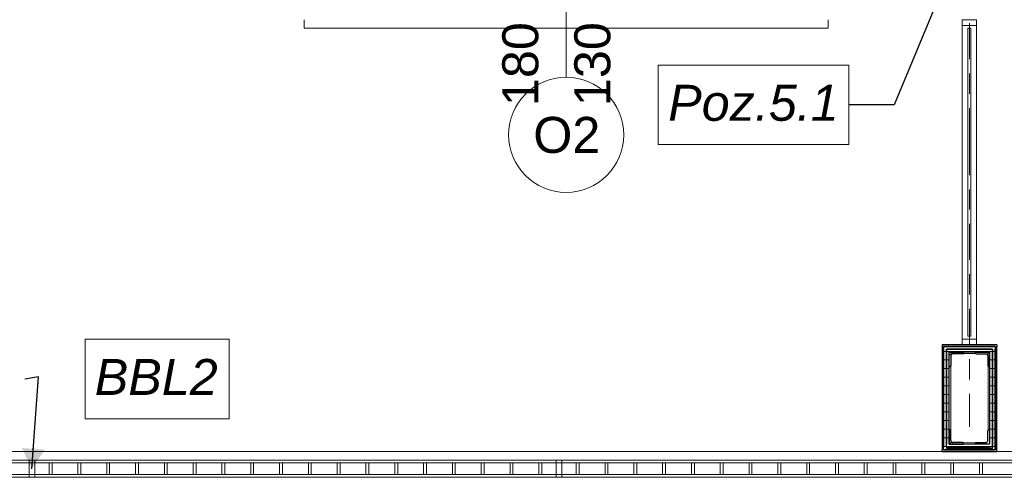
# Model space of a CAD drawing. Header units: millimetres. Extents: x -52968 to 399385, y -141133 to 110561.
# Tile 96 of 146: x 80708 to 84126, y -118968 to -117378. Entities that reach past the tile are written whole.
import ezdxf

# ---------------------------------------------------------------- set-up
doc = ezdxf.new("R2010")
doc.units = ezdxf.units.MM
doc.linetypes.add('SIM-Wegliniec-21.07.2025-Parter$0$Przerywana podwójnie', pattern=[295, 125, -50, 70, -50])
doc.linetypes.add('SIM-Wegliniec-21.07.2025-Parter$0$Wipeout_Contour', pattern=[1000, 0, -1000])
doc.layers.add('_xref', color=250, linetype='Continuous')
for name, color, linetype, lineweight in [('SIM-Wegliniec-21.07.2025-Parter$0$Nowe_A-Balkony-Słupy', 250, 'Continuous', 0), ('SIM-Wegliniec-21.07.2025-Parter$0$Nowe_A-Balkony-Słupy_Nr_pióra__27', 250, 'Continuous', 0), ('SIM-Wegliniec-21.07.2025-Parter$0$Nowe_A-Balkony-Słupy_Nr_pióra__28', 250, 'Continuous', 0), ('SIM-Wegliniec-21.07.2025-Parter$0$Nowe_A-Balkony-Słupy_Nr_pióra__87', 250, 'Continuous', 0), ('SIM-Wegliniec-21.07.2025-Parter$0$Nowe_A-Balkony-Słupy_Nr_pióra__89', 250, 'Continuous', 0), ('SIM-Wegliniec-21.07.2025-Parter$0$Nowe_A-Balkony_Nr_pióra__89', 250, 'Continuous', 0), ('SIM-Wegliniec-21.07.2025-Parter$0$Nowe_A-Balustrady_Nr_pióra__11', 250, 'Continuous', 0), ('SIM-Wegliniec-21.07.2025-Parter$0$Nowe_A-Balustrady_Nr_pióra__91', 250, 'Continuous', 0), ('SIM-Wegliniec-21.07.2025-Parter$0$Nowe_A-Elewacja-Lamele_Nr_pióra__11', 250, 'Continuous', 0), ('SIM-Wegliniec-21.07.2025-Parter$0$Nowe_A-Elewacja-Lamele_Nr_pióra__91', 250, 'Continuous', 0), ('SIM-Wegliniec-21.07.2025-Parter$0$Nowe_A-Konstrukcja Opis_Nr_pióra__58', 250, 'Continuous', 0), ('SIM-Wegliniec-21.07.2025-Parter$0$Nowe_A-Konstrukcja Opis_Nr_pióra__78', 250, 'Continuous', 0), ('SIM-Wegliniec-21.07.2025-Parter$0$Nowe_A-Osi_Nr_pióra__20', 250, 'Continuous', 0), ('SIM-Wegliniec-21.07.2025-Parter$0$Nowe_Okna Archicada_Nr_pióra__3', 250, 'Continuous', 0), ('SIM-Wegliniec-21.07.2025-Parter$0$Nowe_Znaczniki okien Archicada_Nr_pióra__2', 250, 'Continuous', 0), ('SIM-Wegliniec-21.07.2025-Parter$0$Nowe_Znaczniki okien Archicada_Nr_pióra__45', 250, 'Continuous', 0), ('SIM-Wegliniec-21.07.2025-Parter$0$Nowe_Znaczniki okien Archicada_Nr_pióra__7', 250, 'Continuous', 0)]:
    doc.layers.add(name, color=color, linetype=linetype, lineweight=lineweight)
doc.styles.add('SIM-Wegliniec-21.07.2025-Parter$0$STYL_AUTOMATYCZNY_1', font='arial.ttf')
doc.styles.add('SIM-Wegliniec-21.07.2025-Parter$0$STYL_AUTOMATYCZNY_3', font='arial.ttf')
doc.dimstyles.new('SIM-Wegliniec-21.07.2025-Parter$0$STYL_AUTOMATYCZNY__9', dxfattribs={"dimtxt": 0.18, "dimasz": 76, "dimexe": 0.18, "dimexo": 0.0625, "dimgap": 0, "dimtad": 0, "dimtih": 1, "dimtoh": 1, "dimdec": 4, "dimzin": 0, "dimdsep": 46, "dimcen": 0.09, "dimadec": 0, "dimazin": 0, "dimtfac": 1, "dimtdec": 4, "dimtmove": 0, "dimatfit": 3, "dimldrblk": 'SIM-Wegliniec-21.07.2025-Parter$0$ARROWHEAD_16', "dimfxl": 1, "dimtolj": 1, "dimtzin": 0, "dimarcsym": 0})
pattern_1 = [(0, (0, 0), (0, 30.000001), [])]
pattern_2 = [(0, (0, 0), (0, 86.60254), [0, -50]), (0, (25, 43.3), (0, 86.60254), [0, -50])]
pattern_3 = [(45, (0, 0), (-79.54951, 79.54951), []), (45, (-26.52, 26.52), (-79.54951, 79.54951), [])]

# ---------------------------------------------------------------- blocks, each defined once
blk = doc.blocks.new('SIM-Wegliniec-21.07.2025-Parter$0$ARROWHEAD_16')
at = {"linetype": 'Continuous', "lineweight": 0}
blk.add_hatch(color=0, dxfattribs=at).paths.add_polyline_path([(-0.9093, 0.525), (0, 0), (-0.9093, -0.525)])
at = {"color": 0, "linetype": 'Continuous', "lineweight": 0}
blk.add_line((0, 0), (-1, 0), dxfattribs=at)
blk = doc.blocks.new('SIM-Wegliniec-21.07.2025-Parter')
at = {"layer": 'SIM-Wegliniec-21.07.2025-Parter$0$Nowe_A-Balkony-Słupy', "linetype": 'Continuous', "lineweight": 0, "true_color": 0x000000}
h = blk.add_hatch(dxfattribs=at)
h.set_pattern_fill('Tynk', color=18, style=0, pattern_type=2)
h.set_pattern_definition(pattern_2)
h.paths.add_polyline_path([(83915.1, -118512.6), (83910.1, -118507.6), (83910.1, -118512.6)])
h = blk.add_hatch(dxfattribs=at)
h.set_pattern_fill('Tynk', color=18, style=0, pattern_type=2)
h.set_pattern_definition(pattern_2)
h.paths.add_polyline_path([(83915.1, -118507.6), (83910.1, -118507.6), (83915.1, -118512.6)])
h = blk.add_hatch(dxfattribs=at)
h.set_pattern_fill('Tynk', color=18, style=0, pattern_type=2)
h.set_pattern_definition(pattern_2)
h.paths.add_polyline_path([(83915.1, -118512.6), (84095.1, -118512.6), (84095.1, -118507.6), (83915.1, -118507.6)])
h = blk.add_hatch(dxfattribs=at)
h.set_pattern_fill('Sklejka', color=18, style=0, pattern_type=2)
h.set_pattern_definition(pattern_1)
h.paths.add_polyline_path([(83925.1, -118522.6), (83915.1, -118512.6), (83915.1, -118522.6)])
h = blk.add_hatch(dxfattribs=at)
h.set_pattern_fill('Sklejka', color=18, style=0, pattern_type=2)
h.set_pattern_definition(pattern_1)
h.paths.add_polyline_path([(83925.1, -118512.6), (83915.1, -118512.6), (83925.1, -118522.6)])
h = blk.add_hatch(dxfattribs=at)
h.set_pattern_fill('Sklejka', color=18, style=0, pattern_type=2)
h.set_pattern_definition(pattern_1)
h.paths.add_polyline_path([(83925.1, -118522.6), (84085.1, -118522.6), (84085.1, -118512.6), (83925.1, -118512.6)])
h = blk.add_hatch(dxfattribs=at)
h.set_pattern_fill('Sklejka', color=18, style=0, pattern_type=2)
h.set_pattern_definition(pattern_1)
h.paths.add_polyline_path([(84085.1, -118522.6), (84095.1, -118522.6), (84095.1, -118512.6)])
h = blk.add_hatch(dxfattribs=at)
h.set_pattern_fill('Sklejka', color=18, style=0, pattern_type=2)
h.set_pattern_definition(pattern_1)
h.paths.add_polyline_path([(84085.1, -118522.6), (84095.1, -118512.6), (84085.1, -118512.6)])
h = blk.add_hatch(dxfattribs=at)
h.set_pattern_fill('Tynk', color=18, style=0, pattern_type=2)
h.set_pattern_definition(pattern_2)
h.paths.add_polyline_path([(84095.1, -118512.6), (84100.1, -118512.6), (84100.1, -118507.6)])
h = blk.add_hatch(dxfattribs=at)
h.set_pattern_fill('Tynk', color=18, style=0, pattern_type=2)
h.set_pattern_definition(pattern_2)
h.paths.add_polyline_path([(84095.1, -118512.6), (84100.1, -118507.6), (84095.1, -118507.6)])
at = {"layer": 'SIM-Wegliniec-21.07.2025-Parter$0$Nowe_A-Balkony-Słupy', "linetype": 'Continuous', "lineweight": 0}
h = blk.add_hatch(dxfattribs=at)
h.set_pattern_fill('Sklejka', color=256, style=0, pattern_type=2)
h.set_pattern_definition(pattern_1)
h.paths.add_polyline_path([(83935.1, -118532.6), (83925.1, -118522.6), (83925.1, -118532.6)])
h = blk.add_hatch(dxfattribs=at)
h.set_pattern_fill('Sklejka', color=256, style=0, pattern_type=2)
h.set_pattern_definition(pattern_1)
h.paths.add_polyline_path([(83935.1, -118522.6), (83925.1, -118522.6), (83935.1, -118532.6)])
h = blk.add_hatch(dxfattribs=at)
h.set_pattern_fill('Sklejka', color=256, style=0, pattern_type=2)
h.set_pattern_definition(pattern_1)
h.paths.add_polyline_path([(83935.1, -118532.6), (84075.1, -118532.6), (84075.1, -118522.6), (83935.1, -118522.6)])
h = blk.add_hatch(dxfattribs=at)
h.set_pattern_fill('Sklejka', color=256, style=0, pattern_type=2)
h.set_pattern_definition(pattern_1)
h.paths.add_polyline_path([(84075.1, -118532.6), (84085.1, -118522.6), (84075.1, -118522.6)])
h = blk.add_hatch(dxfattribs=at)
h.set_pattern_fill('Sklejka', color=256, style=0, pattern_type=2)
h.set_pattern_definition(pattern_1)
h.paths.add_polyline_path([(84075.1, -118532.6), (84085.1, -118532.6), (84085.1, -118522.6)])
at = {"layer": 'SIM-Wegliniec-21.07.2025-Parter$0$Nowe_A-Balkony-Słupy_Nr_pióra__27', "linetype": 'Continuous', "lineweight": 25, "flags": 128}
for points in [[(83910.1, -118507.6), (83910.1, -118512.6)], [(84100.1, -118507.6), (83910.1, -118507.6)], [(83915.1, -118512.6), (83915.1, -118522.6)], [(84095.1, -118512.6), (83915.1, -118512.6)], [(83915.1, -118512.6), (84095.1, -118512.6)], [(84095.1, -118512.6), (84095.1, -118522.6)], [(84100.1, -118507.6), (84100.1, -118512.6)], [(83925.1, -118522.6), (83925.1, -118532.6)], [(84075.1, -118522.6), (83925.1, -118522.6)], [(83925.1, -118522.6), (84085.1, -118522.6)], [(83935.1, -118532.6), (84075.1, -118532.6)], [(84085.1, -118522.6), (84075.1, -118522.6)]]:
    blk.add_lwpolyline(points, dxfattribs=at)
at = {"layer": 'SIM-Wegliniec-21.07.2025-Parter$0$Nowe_A-Balkony-Słupy_Nr_pióra__28', "linetype": 'Continuous', "lineweight": 25}
for centre, start, end in [((83948.1, -118545.6), 90, 180), ((84062.1, -118545.6), 0, 90)]:
    blk.add_arc(centre, 7, start, end, dxfattribs=at)
at = {"layer": 'SIM-Wegliniec-21.07.2025-Parter$0$Nowe_A-Balustrady_Nr_pióra__11', "linetype": 'Continuous', "lineweight": 13, "flags": 128}
for points in [[(80760.1, -118967.6), (80760.1, -118907.6), (80740.1, -118907.6), (80740.1, -118967.6)], [(80820.1, -118957.6), (80820.1, -118917.6), (80810.1, -118917.6), (80810.1, -118957.6)], [(80920.1, -118957.6), (80920.1, -118917.6), (80910.1, -118917.6), (80910.1, -118957.6)], [(81020.1, -118957.6), (81020.1, -118917.6), (81010.1, -118917.6), (81010.1, -118957.6)], [(81120.1, -118957.6), (81120.1, -118917.6), (81110.1, -118917.6), (81110.1, -118957.6)], [(81220.1, -118957.6), (81220.1, -118917.6), (81210.1, -118917.6), (81210.1, -118957.6)], [(81320.1, -118957.6), (81320.1, -118917.6), (81310.1, -118917.6), (81310.1, -118957.6)], [(81420.1, -118957.6), (81420.1, -118917.6), (81410.1, -118917.6), (81410.1, -118957.6)], [(81520.1, -118957.6), (81520.1, -118917.6), (81510.1, -118917.6), (81510.1, -118957.6)], [(81620.1, -118957.6), (81620.1, -118917.6), (81610.1, -118917.6), (81610.1, -118957.6)], [(81720.1, -118957.6), (81720.1, -118917.6), (81710.1, -118917.6), (81710.1, -118957.6)], [(81820.1, -118957.6), (81820.1, -118917.6), (81810.1, -118917.6), (81810.1, -118957.6)], [(81920.1, -118957.6), (81920.1, -118917.6), (81910.1, -118917.6), (81910.1, -118957.6)], [(82020.1, -118957.6), (82020.1, -118917.6), (82010.1, -118917.6), (82010.1, -118957.6)], [(82120.1, -118957.6), (82120.1, -118917.6), (82110.1, -118917.6), (82110.1, -118957.6)], [(82220.1, -118957.6), (82220.1, -118917.6), (82210.1, -118917.6), (82210.1, -118957.6)], [(82320.1, -118957.6), (82320.1, -118917.6), (82310.1, -118917.6), (82310.1, -118957.6)], [(82420.1, -118957.6), (82420.1, -118917.6), (82410.1, -118917.6), (82410.1, -118957.6)], [(82520.1, -118957.6), (82520.1, -118917.6), (82510.1, -118917.6), (82510.1, -118957.6)], [(82590.1, -118967.6), (82590.1, -118907.6), (82570.1, -118907.6), (82570.1, -118967.6)], [(82650.1, -118957.6), (82650.1, -118917.6), (82640.1, -118917.6), (82640.1, -118957.6)], [(82750.1, -118957.6), (82750.1, -118917.6), (82740.1, -118917.6), (82740.1, -118957.6)], [(82850.1, -118957.6), (82850.1, -118917.6), (82840.1, -118917.6), (82840.1, -118957.6)], [(82950.1, -118957.6), (82950.1, -118917.6), (82940.1, -118917.6), (82940.1, -118957.6)], [(83050.1, -118957.6), (83050.1, -118917.6), (83040.1, -118917.6), (83040.1, -118957.6)], [(83150.1, -118957.6), (83150.1, -118917.6), (83140.1, -118917.6), (83140.1, -118957.6)], [(83250.1, -118957.6), (83250.1, -118917.6), (83240.1, -118917.6), (83240.1, -118957.6)], [(83350.1, -118957.6), (83350.1, -118917.6), (83340.1, -118917.6), (83340.1, -118957.6)], [(83450.1, -118957.6), (83450.1, -118917.6), (83440.1, -118917.6), (83440.1, -118957.6)], [(83550.1, -118957.6), (83550.1, -118917.6), (83540.1, -118917.6), (83540.1, -118957.6)], [(83650.1, -118957.6), (83650.1, -118917.6), (83640.1, -118917.6), (83640.1, -118957.6)], [(83750.1, -118957.6), (83750.1, -118917.6), (83740.1, -118917.6), (83740.1, -118957.6)], [(83850.1, -118957.6), (83850.1, -118917.6), (83840.1, -118917.6), (83840.1, -118957.6)], [(83950.1, -118957.6), (83950.1, -118917.6), (83940.1, -118917.6), (83940.1, -118957.6)], [(84050.1, -118957.6), (84050.1, -118917.6), (84040.1, -118917.6), (84040.1, -118957.6)]]:
    blk.add_lwpolyline(points, close=True, dxfattribs=at)
at = {"layer": 'SIM-Wegliniec-21.07.2025-Parter$0$Nowe_A-Balustrady_Nr_pióra__91', "linetype": 'Continuous', "lineweight": 13, "flags": 128}
for points in [[(90720.1, -118967.6), (90720.1, -118907.6), (65290.1, -118907.6), (65290.1, -118967.6)], [(90720.1, -118957.6), (90720.1, -118917.6), (65290.1, -118917.6), (65290.1, -118957.6)]]:
    blk.add_lwpolyline(points, close=True, dxfattribs=at)
at = {"layer": 'SIM-Wegliniec-21.07.2025-Parter$0$Nowe_A-Elewacja-Lamele_Nr_pióra__11', "linetype": 'Continuous', "lineweight": 13, "flags": 128}
blk.add_lwpolyline([(84010.1, -117407.6), (84000.1, -117407.6), (84000.1, -118477.6), (84010.1, -118477.6)], close=True, dxfattribs=at)
blk.add_lwpolyline([(84010.1, -117407.6), (84000.1, -117407.6), (84000.1, -118477.6), (84010.1, -118477.6)], close=True, dxfattribs=at)
blk.add_lwpolyline([(84010.1, -117407.6), (84000.1, -117407.6), (84000.1, -118477.6), (84010.1, -118477.6)], close=True, dxfattribs=at)
blk.add_lwpolyline([(84010.1, -117407.6), (84000.1, -117407.6), (84000.1, -118477.6), (84010.1, -118477.6)], close=True, dxfattribs=at)
at = {"layer": 'SIM-Wegliniec-21.07.2025-Parter$0$Nowe_A-Elewacja-Lamele_Nr_pióra__91', "linetype": 'Continuous', "lineweight": 13, "flags": 128}
for points in [[(84030.1, -117377.6), (83980.1, -117377.6), (83980.1, -117397.6), (84030.1, -117397.6)], [(84030.1, -117377.6), (83980.1, -117377.6), (83980.1, -117397.6), (84030.1, -117397.6)], [(84030.1, -117397.6), (83980.1, -117397.6), (83980.1, -118487.6), (84030.1, -118487.6)], [(84030.1, -117397.6), (83980.1, -117397.6), (83980.1, -118487.6), (84030.1, -118487.6)], [(84030.1, -117397.6), (83980.1, -117397.6), (83980.1, -118487.6), (84030.1, -118487.6)], [(84030.1, -117397.6), (83980.1, -117397.6), (83980.1, -118487.6), (84030.1, -118487.6)], [(84030.1, -117397.6), (83980.1, -117397.6), (83980.1, -118487.6), (84030.1, -118487.6)], [(84030.1, -117397.6), (83980.1, -117397.6), (83980.1, -118487.6), (84030.1, -118487.6)], [(84030.1, -118487.6), (83980.1, -118487.6), (83980.1, -118507.6), (84030.1, -118507.6)], [(84030.1, -118487.6), (83980.1, -118487.6), (83980.1, -118507.6), (84030.1, -118507.6)]]:
    blk.add_lwpolyline(points, close=True, dxfattribs=at)
at = {"layer": 'SIM-Wegliniec-21.07.2025-Parter$0$Nowe_A-Konstrukcja Opis_Nr_pióra__58', "linetype": 'Continuous', "lineweight": 13, "flags": 128}
blk.add_lwpolyline([(82924.7, -117535.2), (83586, -117535.2), (83586, -117811.6), (82924.7, -117811.6)], close=True, dxfattribs=at)
at = {"layer": 'SIM-Wegliniec-21.07.2025-Parter$0$Nowe_A-Konstrukcja Opis_Nr_pióra__78', "linetype": 'Continuous', "lineweight": 13, "flags": 128}
blk.add_lwpolyline([(80935.6, -118487.9), (81435, -118487.9), (81435, -118764.4), (80935.6, -118764.4)], close=True, dxfattribs=at)
at = {"layer": 'SIM-Wegliniec-21.07.2025-Parter$0$Nowe_A-Osi_Nr_pióra__20', "linetype": 'SIM-Wegliniec-21.07.2025-Parter$0$Przerywana podwójnie', "lineweight": 13}
blk.add_line((84005.1, -95559.9), (84005.1, -117792.3), dxfattribs=at)
at = {"layer": 'SIM-Wegliniec-21.07.2025-Parter$0$Nowe_Okna Archicada_Nr_pióra__3', "linetype": 'Continuous', "lineweight": 13}
for p, q in [((81695.1, -117377.6), (81695.1, -117407.6)), ((83515.1, -117407.6), (83515.1, -117377.6)), ((81695.1, -117407.6), (83515.1, -117407.6))]:
    blk.add_line(p, q, dxfattribs=at)
at = {"layer": 'SIM-Wegliniec-21.07.2025-Parter$0$Nowe_Znaczniki okien Archicada_Nr_pióra__2', "linetype": 'Continuous', "lineweight": 13, "flags": 128}
blk.add_lwpolyline([(82405.1, -117777.6, 1), (82805.1, -117777.6, 1)], format="xyb", close=True, dxfattribs=at)
at = {"layer": 'SIM-Wegliniec-21.07.2025-Parter$0$Nowe_Znaczniki okien Archicada_Nr_pióra__45', "linetype": 'Continuous', "lineweight": 15}
blk.add_line((82605.1, -117577.6), (82605.1, -116607.6), dxfattribs=at)
at = {"layer": 'SIM-Wegliniec-21.07.2025-Parter$0$Nowe_A-Konstrukcja Opis_Nr_pióra__58', "linetype": 'Continuous', "lineweight": 13, "insert": (83255.3, -117667.3), "char_height": 125, "attachment_point": 5, "rotation": 359.9999, "style": 'SIM-Wegliniec-21.07.2025-Parter$0$STYL_AUTOMATYCZNY_3'}
blk.add_mtext('\\A1;{\\pqc;\\fArial|b0|i1|c238|p0;\\W1.000000;Poz.\\fArial|b0|i1|c238|p0;\\W1.000000;5\\fArial|b0|i1|c238|p0;\\W1.000000;.1}', dxfattribs=at)
at = {"layer": 'SIM-Wegliniec-21.07.2025-Parter$0$Nowe_A-Konstrukcja Opis_Nr_pióra__78', "linetype": 'Continuous', "lineweight": 13, "insert": (81395.4, -118619), "char_height": 125, "attachment_point": 6, "style": 'SIM-Wegliniec-21.07.2025-Parter$0$STYL_AUTOMATYCZNY_3'}
blk.add_mtext('\\A1;{\\pqr;\\fArial|b0|i1|c238|p0;\\W1.000000;BBL\\fArial|b0|i1|c238|p0;\\W1.000000;2}', dxfattribs=at)
at = {"layer": 'SIM-Wegliniec-21.07.2025-Parter$0$Nowe_Znaczniki okien Archicada_Nr_pióra__7', "lineweight": 13, "char_height": 125, "attachment_point": 7, "rotation": 90, "style": 'SIM-Wegliniec-21.07.2025-Parter$0$STYL_AUTOMATYCZNY_1'}
for s, insert in [('\\A1;{\\pql;\\pt0;\\fArial|b0|i0|c238|p0;\\W1.000000;180\\fArial|b0|i0|c238|p0;\\W1.000000;\\A1{\\H.66x;\\S^  ;}\\fArial|b0|i0|c238|p0;\\W1.000000;\\fArial|b0|i0|c238|p0;\\W1.000000;}', (82544.7, -117677.6)), ('\\A1;{\\pql;\\pt0;\\fArial|b0|i0|c238|p0;\\W1.000000;130\\fArial|b0|i0|c238|p0;\\W1.000000;\\A1{\\H.66x;\\S^  ;}\\fArial|b0|i0|c238|p0;\\W1.000000;\\fArial|b0|i0|c238|p0;\\W1.000000;}', (82794.8, -117677.6))]:
    blk.add_mtext(s, dxfattribs=dict(at, insert=insert))
at = {"layer": 'SIM-Wegliniec-21.07.2025-Parter$0$Nowe_Znaczniki okien Archicada_Nr_pióra__7', "lineweight": 13, "insert": (82490.8, -117842.2), "char_height": 125, "attachment_point": 7, "style": 'SIM-Wegliniec-21.07.2025-Parter$0$STYL_AUTOMATYCZNY_1'}
blk.add_mtext('\\A1;{\\pql;\\pt0;\\fArial|b0|i0|c238|p0;\\W1.000000;O2\\fArial|b0|i0|c238|p0;\\W1.000000;\\fArial|b0|i0|c238|p0;\\W1.000000;\\fArial|b0|i0|c238|p0;\\W1.000000;}', dxfattribs=at)
at = {"layer": 'SIM-Wegliniec-21.07.2025-Parter$0$Nowe_A-Konstrukcja Opis_Nr_pióra__58', "linetype": 'Continuous', "lineweight": 13, "annotation_type": 0, "has_hookline": 1, "hookline_direction": 1, "text_width": 574.1, "horizontal_direction": (1, -1e-06, 0)}
blk.add_leader([(84005.1, -117042.6), (83743.8, -117673.4), (83586, -117673.4)], dimstyle='SIM-Wegliniec-21.07.2025-Parter$0$STYL_AUTOMATYCZNY__9', dxfattribs=at)
at = {"layer": 'SIM-Wegliniec-21.07.2025-Parter$0$Nowe_A-Konstrukcja Opis_Nr_pióra__78', "linetype": 'Continuous', "lineweight": 13, "annotation_type": 0, "has_hookline": 1, "hookline_direction": 0, "text_width": 420.6}
blk.add_leader([(80750.1, -118937.6), (80772.9, -118619), (80725.5, -118626.2)], dimstyle='SIM-Wegliniec-21.07.2025-Parter$0$STYL_AUTOMATYCZNY__9', dxfattribs=at)
at = {"linetype": 'SIM-Wegliniec-21.07.2025-Parter$0$Wipeout_Contour', "lineweight": 0, "ltscale": 582213.266458}
blk.add_wipeout([(83925.1, -118867.6), (84085.1, -118867.6), (84085.1, -118862.6), (83925.1, -118862.6)], dxfattribs=at).dxf.layer = 'SIM-Wegliniec-21.07.2025-Parter$0$Nowe_A-Balkony-Słupy'
at = {"layer": 'SIM-Wegliniec-21.07.2025-Parter$0$Nowe_A-Balkony-Słupy', "linetype": 'Continuous', "lineweight": 0, "true_color": 0x000000}
h = blk.add_hatch(dxfattribs=at)
h.set_pattern_fill('Tynk', color=18, style=0, pattern_type=2)
h.set_pattern_definition(pattern_2)
h.paths.add_polyline_path([(83915.1, -118872.6), (83915.1, -118512.6), (83910.1, -118512.6), (83910.1, -118872.6)])
at = {"layer": 'SIM-Wegliniec-21.07.2025-Parter$0$Nowe_A-Balkony-Słupy', "linetype": 'Continuous', "lineweight": 0}
h = blk.add_hatch(dxfattribs=at)
h.set_pattern_fill('Tynk', color=256, style=0, pattern_type=2)
h.set_pattern_definition(pattern_2)
h.paths.add_polyline_path([(84095.1, -118512.6), (84095.1, -118872.6), (84100.1, -118872.6), (84100.1, -118512.6)])
h = blk.add_hatch(dxfattribs=at)
h.set_pattern_fill('Sklejka', color=256, style=0, pattern_type=2)
h.set_pattern_definition(pattern_1)
h.paths.add_polyline_path([(83925.1, -118862.6), (83925.1, -118522.6), (83915.1, -118522.6), (83915.1, -118862.6)])
h = blk.add_hatch(dxfattribs=at)
h.set_pattern_fill('Sklejka', color=256, style=0, pattern_type=2)
h.set_pattern_definition(pattern_1)
h.paths.add_polyline_path([(83935.1, -118852.6), (83935.1, -118532.6), (83925.1, -118532.6), (83925.1, -118852.6)])
h = blk.add_hatch(dxfattribs=at)
h.set_pattern_fill('Sklejka', color=256, style=0, pattern_type=2)
h.set_pattern_definition(pattern_1)
h.paths.add_polyline_path([(84075.1, -118532.6), (84075.1, -118852.6), (84085.1, -118852.6), (84085.1, -118532.6)])
h = blk.add_hatch(dxfattribs=at)
h.set_pattern_fill('Sklejka', color=256, style=0, pattern_type=2)
h.set_pattern_definition(pattern_1)
h.paths.add_polyline_path([(84085.1, -118522.6), (84085.1, -118862.6), (84095.1, -118862.6), (84095.1, -118522.6)])
h = blk.add_hatch(dxfattribs=at)
h.set_pattern_fill('Sklejka', color=256, style=0, pattern_type=2)
h.set_pattern_definition(pattern_1)
h.paths.add_polyline_path([(83925.1, -118852.6), (83925.1, -118862.6), (83935.1, -118852.6)])
h = blk.add_hatch(dxfattribs=at)
h.set_pattern_fill('Sklejka', color=256, style=0, pattern_type=2)
h.set_pattern_definition(pattern_1)
h.paths.add_polyline_path([(83935.1, -118852.6), (83925.1, -118862.6), (83935.1, -118862.6)])
h = blk.add_hatch(dxfattribs=at)
h.set_pattern_fill('Sklejka', color=256, style=0, pattern_type=2)
h.set_pattern_definition(pattern_1)
h.paths.add_polyline_path([(84075.1, -118852.6), (83935.1, -118852.6), (83935.1, -118862.6), (84075.1, -118862.6)])
h = blk.add_hatch(dxfattribs=at)
h.set_pattern_fill('Sklejka', color=256, style=0, pattern_type=2)
h.set_pattern_definition(pattern_1)
h.paths.add_polyline_path([(84075.1, -118862.6), (84085.1, -118862.6), (84075.1, -118852.6)])
h = blk.add_hatch(dxfattribs=at)
h.set_pattern_fill('Sklejka', color=256, style=0, pattern_type=2)
h.set_pattern_definition(pattern_1)
h.paths.add_polyline_path([(84075.1, -118852.6), (84085.1, -118862.6), (84085.1, -118852.6)])
at = {"layer": 'SIM-Wegliniec-21.07.2025-Parter$0$Nowe_A-Balkony-Słupy', "linetype": 'Continuous', "lineweight": 0, "true_color": 0x000000}
h = blk.add_hatch(dxfattribs=at)
h.set_pattern_fill('Tynk', color=18, style=0, pattern_type=2)
h.set_pattern_definition(pattern_2)
h.paths.add_polyline_path([(83910.1, -118872.6), (83910.1, -118877.6), (83915.1, -118872.6)])
h = blk.add_hatch(dxfattribs=at)
h.set_pattern_fill('Tynk', color=18, style=0, pattern_type=2)
h.set_pattern_definition(pattern_2)
h.paths.add_polyline_path([(83915.1, -118872.6), (83910.1, -118877.6), (83915.1, -118877.6)])
h = blk.add_hatch(dxfattribs=at)
h.set_pattern_fill('Sklejka', color=18, style=0, pattern_type=2)
h.set_pattern_definition(pattern_1)
h.paths.add_polyline_path([(83915.1, -118862.6), (83915.1, -118872.6), (83925.1, -118862.6)])
h = blk.add_hatch(dxfattribs=at)
h.set_pattern_fill('Sklejka', color=18, style=0, pattern_type=2)
h.set_pattern_definition(pattern_1)
h.paths.add_polyline_path([(83925.1, -118862.6), (83915.1, -118872.6), (83925.1, -118872.6)])
h = blk.add_hatch(dxfattribs=at)
h.set_pattern_fill('Tynk', color=18, style=0, pattern_type=2)
h.set_pattern_definition(pattern_2)
h.paths.add_polyline_path([(84095.1, -118872.6), (83915.1, -118872.6), (83915.1, -118877.6), (84095.1, -118877.6)])
h = blk.add_hatch(dxfattribs=at)
h.set_pattern_fill('Sklejka', color=18, style=0, pattern_type=2)
h.set_pattern_definition(pattern_1)
h.paths.add_polyline_path([(84085.1, -118862.6), (83925.1, -118862.6), (83925.1, -118872.6), (84085.1, -118872.6)])
h = blk.add_hatch(dxfattribs=at)
h.set_pattern_fill('Sklejka', color=18, style=0, pattern_type=2)
h.set_pattern_definition(pattern_1)
h.paths.add_polyline_path([(84085.1, -118862.6), (84095.1, -118872.6), (84095.1, -118862.6)])
h = blk.add_hatch(dxfattribs=at)
h.set_pattern_fill('Sklejka', color=18, style=0, pattern_type=2)
h.set_pattern_definition(pattern_1)
h.paths.add_polyline_path([(84085.1, -118872.6), (84095.1, -118872.6), (84085.1, -118862.6)])
h = blk.add_hatch(dxfattribs=at)
h.set_pattern_fill('Tynk', color=18, style=0, pattern_type=2)
h.set_pattern_definition(pattern_2)
h.paths.add_polyline_path([(84095.1, -118872.6), (84100.1, -118877.6), (84100.1, -118872.6)])
h = blk.add_hatch(dxfattribs=at)
h.set_pattern_fill('Tynk', color=18, style=0, pattern_type=2)
h.set_pattern_definition(pattern_2)
h.paths.add_polyline_path([(84095.1, -118877.6), (84100.1, -118877.6), (84095.1, -118872.6)])
at = {"layer": 'SIM-Wegliniec-21.07.2025-Parter$0$Nowe_A-Balkony-Słupy_Nr_pióra__27', "linetype": 'Continuous', "lineweight": 25, "flags": 128}
for points in [[(83910.1, -118512.6), (83910.1, -118872.6)], [(83915.1, -118872.6), (83915.1, -118512.6)], [(84095.1, -118512.6), (84095.1, -118872.6)], [(84100.1, -118872.6), (84100.1, -118512.6)], [(83915.1, -118522.6), (83915.1, -118862.6)], [(83925.1, -118862.6), (83925.1, -118522.6)], [(83925.1, -118532.6), (83925.1, -118852.6)], [(83935.1, -118852.6), (83935.1, -118532.6)], [(84075.1, -118532.6), (84075.1, -118852.6)], [(84085.1, -118862.6), (84085.1, -118522.6)], [(84085.1, -118522.6), (84085.1, -118862.6)], [(84095.1, -118862.6), (84095.1, -118522.6)], [(83925.1, -118862.6), (83925.1, -118852.6)], [(84075.1, -118852.6), (83935.1, -118852.6)], [(83910.1, -118877.6), (83910.1, -118872.6)], [(83910.1, -118877.6), (84100.1, -118877.6)], [(83915.1, -118872.6), (83915.1, -118862.6)], [(83915.1, -118872.6), (84095.1, -118872.6)], [(84095.1, -118872.6), (83915.1, -118872.6)], [(83925.1, -118862.6), (84075.1, -118862.6)], [(84085.1, -118862.6), (83925.1, -118862.6)], [(84085.1, -118862.6), (84075.1, -118862.6)], [(84095.1, -118872.6), (84095.1, -118862.6)], [(84100.1, -118877.6), (84100.1, -118872.6)]]:
    blk.add_lwpolyline(points, dxfattribs=at)
at = {"layer": 'SIM-Wegliniec-21.07.2025-Parter$0$Nowe_A-Balkony-Słupy_Nr_pióra__28', "linetype": 'Continuous', "lineweight": 25}
for centre, start, end in [((83948.1, -118839.6), 180, 270), ((84062.1, -118839.6), 270, 0)]:
    blk.add_arc(centre, 7, start, end, dxfattribs=at)
at = {"layer": 'SIM-Wegliniec-21.07.2025-Parter$0$Nowe_A-Balkony-Słupy_Nr_pióra__87', "linetype": 'Continuous', "lineweight": 13, "flags": 128}
for points in [[(84085.1, -118862.6), (83925.1, -118862.6)], [(83925.1, -118862.6), (83925.1, -118867.6)], [(83925.1, -118867.6), (84085.1, -118867.6)], [(84085.1, -118867.6), (84085.1, -118862.6)]]:
    blk.add_lwpolyline(points, dxfattribs=at)
at = {"layer": 'SIM-Wegliniec-21.07.2025-Parter$0$Nowe_A-Balkony-Słupy_Nr_pióra__89', "linetype": 'Continuous', "lineweight": 13, "flags": 128}
blk.add_lwpolyline([(83935.1, -118852.6), (83935.1, -118532.6), (84075.1, -118532.6), (84075.1, -118852.6)], close=True, dxfattribs=at)
blk.add_lwpolyline([(83935.1, -118852.6), (83935.1, -118532.6), (84075.1, -118532.6), (84075.1, -118852.6)], close=True, dxfattribs=at)
at = {"layer": 'SIM-Wegliniec-21.07.2025-Parter$0$Nowe_A-Balkony_Nr_pióra__89', "linetype": 'Continuous', "lineweight": 13, "flags": 128}
blk.add_lwpolyline([(91030.1, -117167.6), (91030.1, -118877.6), (64980.1, -118877.6), (64980.1, -117167.6)], close=True, dxfattribs=at)
at = {"linetype": 'SIM-Wegliniec-21.07.2025-Parter$0$Wipeout_Contour', "lineweight": 0, "ltscale": 581135.741564}
blk.add_wipeout([(83985.1, -118537.6), (84025.1, -118537.6), (84025.1, -118532.6), (83985.1, -118532.6)], dxfattribs=at).dxf.layer = 'SIM-Wegliniec-21.07.2025-Parter$0$Nowe_A-Balkony-Słupy'
at = {"linetype": 'SIM-Wegliniec-21.07.2025-Parter$0$Wipeout_Contour', "lineweight": 0, "ltscale": 581493.978348}
blk.add_wipeout([(83940.1, -118802.6), (83940.1, -118582.6), (83935.1, -118582.6), (83935.1, -118802.6)], dxfattribs=at).dxf.layer = 'SIM-Wegliniec-21.07.2025-Parter$0$Nowe_A-Balkony-Słupy'
at = {"linetype": 'SIM-Wegliniec-21.07.2025-Parter$0$Wipeout_Contour', "lineweight": 0, "ltscale": 581805.937496}
blk.add_wipeout([(84075.1, -118802.6), (84075.1, -118582.6), (84070.1, -118582.6), (84070.1, -118802.6)], dxfattribs=at).dxf.layer = 'SIM-Wegliniec-21.07.2025-Parter$0$Nowe_A-Balkony-Słupy'
at = {"linetype": 'SIM-Wegliniec-21.07.2025-Parter$0$Wipeout_Contour', "lineweight": 0, "ltscale": 582164.213532}
blk.add_wipeout([(83985.1, -118852.6), (84025.1, -118852.6), (84025.1, -118847.6), (83985.1, -118847.6)], dxfattribs=at).dxf.layer = 'SIM-Wegliniec-21.07.2025-Parter$0$Nowe_A-Balkony-Słupy'
at = {"layer": 'SIM-Wegliniec-21.07.2025-Parter$0$Nowe_A-Balkony-Słupy_Nr_pióra__87', "linetype": 'Continuous', "lineweight": 13, "flags": 128}
for points in [[(84025.1, -118532.6), (83985.1, -118532.6)], [(83985.1, -118532.6), (83985.1, -118537.6)], [(83985.1, -118537.6), (84025.1, -118537.6)], [(84025.1, -118537.6), (84025.1, -118532.6)], [(83940.1, -118582.6), (83935.1, -118582.6)], [(83935.1, -118582.6), (83935.1, -118802.6)], [(83940.1, -118802.6), (83940.1, -118582.6)], [(84075.1, -118582.6), (84070.1, -118582.6)], [(84070.1, -118582.6), (84070.1, -118802.6)], [(84075.1, -118802.6), (84075.1, -118582.6)], [(83935.1, -118802.6), (83940.1, -118802.6)], [(84070.1, -118802.6), (84075.1, -118802.6)], [(84025.1, -118847.6), (83985.1, -118847.6)], [(83985.1, -118847.6), (83985.1, -118852.6)], [(83985.1, -118852.6), (84025.1, -118852.6)], [(84025.1, -118852.6), (84025.1, -118847.6)]]:
    blk.add_lwpolyline(points, dxfattribs=at)
at = {"linetype": 'SIM-Wegliniec-21.07.2025-Parter$0$Wipeout_Contour', "lineweight": 0, "ltscale": 581135.741564}
blk.add_wipeout([(83985.1, -118537.6), (84025.1, -118537.6), (84025.1, -118532.6), (83985.1, -118532.6)], dxfattribs=at).dxf.layer = 'SIM-Wegliniec-21.07.2025-Parter$0$Nowe_A-Balkony-Słupy'
at = {"linetype": 'SIM-Wegliniec-21.07.2025-Parter$0$Wipeout_Contour', "lineweight": 0, "ltscale": 581493.978348}
blk.add_wipeout([(83940.1, -118802.6), (83940.1, -118582.6), (83935.1, -118582.6), (83935.1, -118802.6)], dxfattribs=at).dxf.layer = 'SIM-Wegliniec-21.07.2025-Parter$0$Nowe_A-Balkony-Słupy'
at = {"linetype": 'SIM-Wegliniec-21.07.2025-Parter$0$Wipeout_Contour', "lineweight": 0, "ltscale": 581805.937496}
blk.add_wipeout([(84075.1, -118802.6), (84075.1, -118582.6), (84070.1, -118582.6), (84070.1, -118802.6)], dxfattribs=at).dxf.layer = 'SIM-Wegliniec-21.07.2025-Parter$0$Nowe_A-Balkony-Słupy'
at = {"linetype": 'SIM-Wegliniec-21.07.2025-Parter$0$Wipeout_Contour', "lineweight": 0, "ltscale": 582164.213532}
blk.add_wipeout([(83985.1, -118852.6), (84025.1, -118852.6), (84025.1, -118847.6), (83985.1, -118847.6)], dxfattribs=at).dxf.layer = 'SIM-Wegliniec-21.07.2025-Parter$0$Nowe_A-Balkony-Słupy'
at = {"layer": 'SIM-Wegliniec-21.07.2025-Parter$0$Nowe_A-Balkony-Słupy', "linetype": 'Continuous', "lineweight": 0}
h = blk.add_hatch(dxfattribs=at)
h.set_pattern_fill('Stal', color=256, angle=360, style=0, pattern_type=2)
h.set_pattern_definition(pattern_3)
h.paths.add_polyline_path([(83985.1, -118532.6), (83985.1, -118535.1, -0.414214), (83981.6, -118538.6), (83948.1, -118538.6, 0.414214), (83941.1, -118545.6), (83941.1, -118579.1, -0.414214), (83937.6, -118582.6), (83935.1, -118582.6), (83935.1, -118532.6)])
h = blk.add_hatch(dxfattribs=at)
h.set_pattern_fill('Stal', color=256, angle=180, style=0, pattern_type=2)
h.set_pattern_definition([(225, (84050.07, -118557.6), (79.55, -79.55), []), (225, (84076.59, -118584.11), (79.55, -79.55), [])])
h.paths.add_polyline_path([(84025.1, -118532.6), (84025.1, -118535.1, 0.414214), (84028.6, -118538.6), (84062.1, -118538.6, -0.414214), (84069.1, -118545.6), (84069.1, -118579.1, 0.414214), (84072.6, -118582.6), (84075.1, -118582.6), (84075.1, -118532.6)])
h = blk.add_hatch(dxfattribs=at)
h.set_pattern_fill('Stal', color=256, style=0, pattern_type=2)
h.set_pattern_definition([(45, (83960.07, -118827.6), (-79.55, 79.55), []), (45, (83933.56, -118801.08), (-79.55, 79.55), [])])
h.paths.add_polyline_path([(83985.1, -118852.6), (83985.1, -118850.1, 0.414214), (83981.6, -118846.6), (83948.1, -118846.6, -0.414214), (83941.1, -118839.6), (83941.1, -118806.1, 0.414214), (83937.6, -118802.6), (83935.1, -118802.6), (83935.1, -118852.6)])
at = {"layer": 'SIM-Wegliniec-21.07.2025-Parter$0$Nowe_A-Balkony-Słupy', "linetype": 'Continuous', "lineweight": 0, "true_color": 0xffffff}
h = blk.add_hatch(dxfattribs=at)
h.set_pattern_fill('Stal', angle=180, style=0, pattern_type=2)
h.set_pattern_definition(pattern_3)
h.paths.add_polyline_path([(84025.1, -118852.6), (84025.1, -118850.1, -0.414214), (84028.6, -118846.6), (84062.1, -118846.6, 0.414214), (84069.1, -118839.6), (84069.1, -118806.1, -0.414214), (84072.6, -118802.6), (84075.1, -118802.6), (84075.1, -118852.6)])
at = {"layer": 'SIM-Wegliniec-21.07.2025-Parter$0$Nowe_A-Balkony-Słupy_Nr_pióra__28', "linetype": 'Continuous', "lineweight": 25}
for p, q in [((83935.1, -118582.6), (83935.1, -118532.6)), ((83935.1, -118532.6), (83985.1, -118532.6)), ((83941.1, -118545.6), (83941.1, -118579.1)), ((83981.6, -118538.6), (83948.1, -118538.6)), ((83985.1, -118532.6), (83985.1, -118535.1)), ((84025.1, -118532.6), (84025.1, -118535.1)), ((84075.1, -118532.6), (84025.1, -118532.6)), ((84028.6, -118538.6), (84062.1, -118538.6)), ((84069.1, -118545.6), (84069.1, -118579.1)), ((84075.1, -118582.6), (84075.1, -118532.6)), ((83937.6, -118582.6), (83935.1, -118582.6)), ((84072.6, -118582.6), (84075.1, -118582.6)), ((83937.6, -118802.6), (83935.1, -118802.6)), ((83935.1, -118802.6), (83935.1, -118852.6)), ((83941.1, -118839.6), (83941.1, -118806.1)), ((84069.1, -118839.6), (84069.1, -118806.1)), ((84072.6, -118802.6), (84075.1, -118802.6)), ((84075.1, -118802.6), (84075.1, -118852.6)), ((83935.1, -118852.6), (83985.1, -118852.6)), ((83981.6, -118846.6), (83948.1, -118846.6)), ((83985.1, -118852.6), (83985.1, -118850.1)), ((84025.1, -118852.6), (84025.1, -118850.1)), ((84075.1, -118852.6), (84025.1, -118852.6)), ((84028.6, -118846.6), (84062.1, -118846.6))]:
    blk.add_line(p, q, dxfattribs=at)
for centre, start, end in [((83981.6, -118535.1), 270, 0), ((84028.6, -118535.1), 180, 270), ((83937.6, -118579.1), 270, 0), ((84072.6, -118579.1), 180, 270), ((83937.6, -118806.1), 0, 90), ((84072.6, -118806.1), 90, 180), ((83981.6, -118850.1), 0, 90), ((84028.6, -118850.1), 90, 180)]:
    blk.add_arc(centre, 3.5, start, end, dxfattribs=at)
at = {"layer": 'SIM-Wegliniec-21.07.2025-Parter$0$Nowe_A-Balkony-Słupy_Nr_pióra__87', "linetype": 'Continuous', "lineweight": 13, "flags": 128}
for points in [[(84025.1, -118532.6), (83985.1, -118532.6)], [(83985.1, -118532.6), (83985.1, -118537.6)], [(83985.1, -118537.6), (84025.1, -118537.6)], [(84025.1, -118537.6), (84025.1, -118532.6)], [(83940.1, -118582.6), (83935.1, -118582.6)], [(83935.1, -118582.6), (83935.1, -118802.6)], [(83940.1, -118802.6), (83940.1, -118582.6)], [(84075.1, -118582.6), (84070.1, -118582.6)], [(84070.1, -118582.6), (84070.1, -118802.6)], [(84075.1, -118802.6), (84075.1, -118582.6)], [(83935.1, -118802.6), (83940.1, -118802.6)], [(84070.1, -118802.6), (84075.1, -118802.6)], [(84025.1, -118847.6), (83985.1, -118847.6)], [(83985.1, -118847.6), (83985.1, -118852.6)], [(83985.1, -118852.6), (84025.1, -118852.6)], [(84025.1, -118852.6), (84025.1, -118847.6)]]:
    blk.add_lwpolyline(points, dxfattribs=at)
at = {"layer": 'SIM-Wegliniec-21.07.2025-Parter$0$Nowe_A-Osi_Nr_pióra__20', "linetype": 'SIM-Wegliniec-21.07.2025-Parter$0$Przerywana podwójnie', "lineweight": 13}
blk.add_line((84005.1, -117792.3), (84005.1, -118792.3), dxfattribs=at)

msp = doc.modelspace()

# ---------------------------------------------------------------- block references
at = {"layer": '_xref'}
msp.add_blockref('SIM-Wegliniec-21.07.2025-Parter', (0, 0), dxfattribs=at)

doc.saveas('drawing.dxf')
